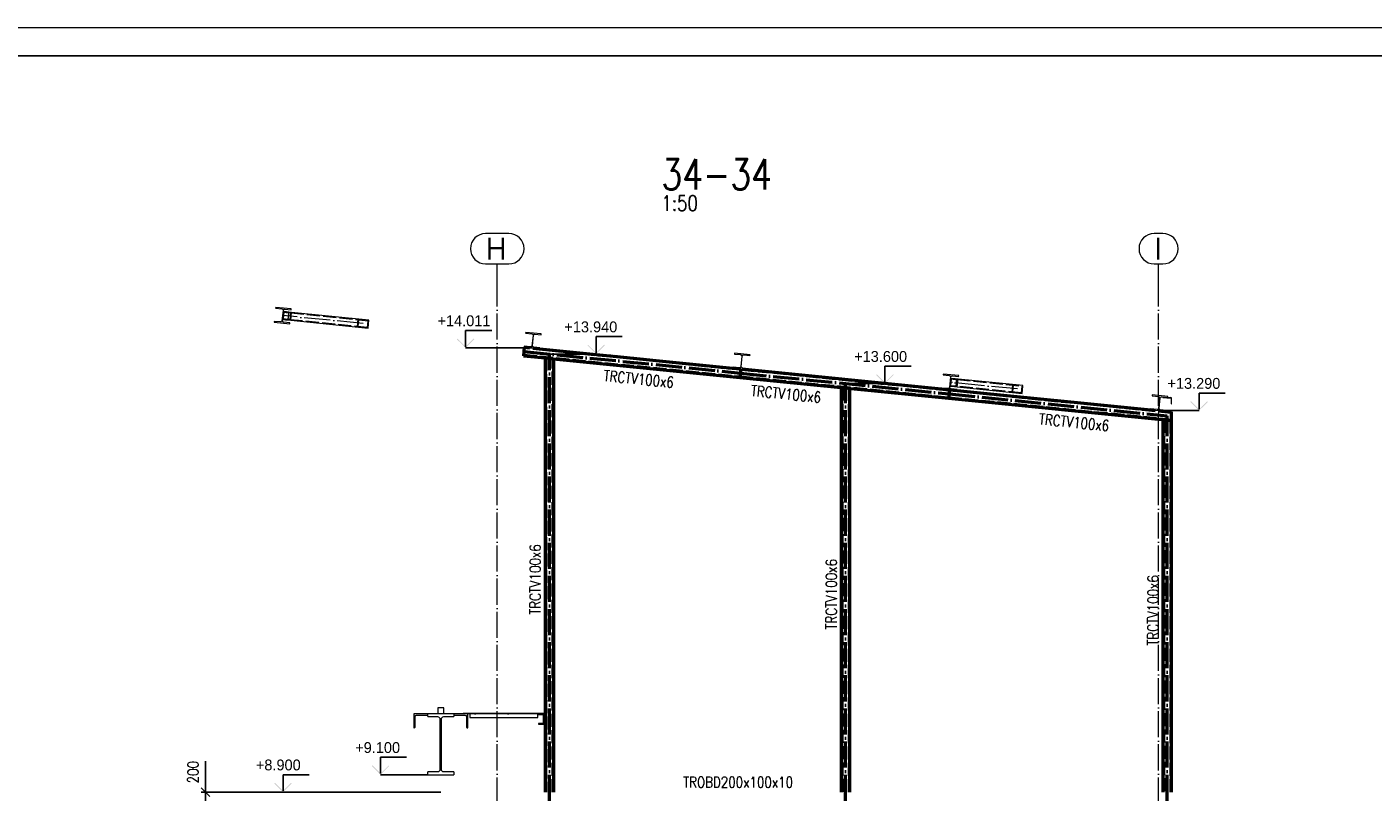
# Paper-space layout 'Layout1' of a CAD drawing. Extents: x -2 to 1380, y -36 to 422.
# Tile 17 of 54: x 331 to 641, y 244 to 420. Entities that reach past the tile are written whole.
import ezdxf
from ezdxf.enums import TextEntityAlignment as Align

# ---------------------------------------------------------------- set-up
doc = ezdxf.new("R2010")
doc.units = 0
for name, pattern in [('ACAD_ISO02W100', [15, 12, -3]), ('ACAD_ISO04W100', [30.5, 24, -3, 0.5, -3]), ('HP_01_CER_B', [8, 5, -1, 1, -1])]:
    doc.linetypes.add(name, pattern=pattern)
doc.layers.get('0').update_dxf_attribs({"linetype": 'CONTINUOUS'})
doc.layers.get('DEFPOINTS').update_dxf_attribs({"color": 132, "linetype": 'CONTINUOUS'})
doc.layers.add('AS_INS_ON', color=7, linetype='CONTINUOUS')
doc.layers.add('RAMECEK_HP', color=251, linetype='CONTINUOUS')
for name, color, linetype, lineweight in [('SS_1.ET-HALA_TaO-JD', 9, 'CONTINUOUS', 13), ('SS_1.ET-HALA_TaO-JD-LAVKA', 9, 'CONTINUOUS', 13), ('SS_1.ET-HALA_TaO-JD-LAVKA-PLECH', 9, 'CONTINUOUS', 13), ('SS_1.ET-HALA_TaO-JD-LAVKA-PLECH-VYZTUHA', 9, 'CONTINUOUS', 13), ('SS_1.ET-HALA_TaO-KCE_OPLASTENI', 9, 'CONTINUOUS', 13), ('SS_1.ET-HALA_TaO-PRISTAVBA-VAZNICE', 9, 'CONTINUOUS', 13), ('SS_1.ET-HALA_TaO-PRISTAVBA-ZTUZENI_STRESNI', 9, 'CONTINUOUS', 13), ('SS_1.ET-HALA_TaO-RASTR', 7, 'HP_01_CER_B', 13), ('SS_1.ET-HALA_TaO-VAZNICE', 9, 'CONTINUOUS', 13), ('SS_1.ET-HALA_TaO-ZTUZENI_STRESNI', 9, 'CONTINUOUS', 13), ('SS_2.ET-HALA_TaO-PRISTAVBA-VNITRNI_KCE', 190, 'CONTINUOUS', 50), ('SS_KOTY', 3, 'CONTINUOUS', 25), ('SS_NADPIS_7', 6, 'CONTINUOUS', 70), ('SS_POPIS_PROFILU', 13, 'CONTINUOUS', 25)]:
    doc.layers.add(name, color=color, linetype=linetype, lineweight=lineweight)
doc.styles.add('ROMANS', font='romans.shx', dxfattribs={"width": 0.8})
doc.styles.add('romans.shx', font='romans.shx', dxfattribs={"height": 5})
doc.dimstyles.new('A-1_(2.5)_50AS', dxfattribs={"dimtxt": 2.5, "dimasz": 2, "dimexe": 1, "dimexo": 2, "dimgap": 0, "dimtad": 0, "dimdec": 1, "dimlfac": 50, "dimrnd": 1, "dimtxsty": 'ROMANS', "dimblk1": 'OBLIQUE', "dimblk2": 'OBLIQUE', "dimsah": 1, "dimcen": 2, "dimclrd": 256, "dimclre": 256, "dimclrt": 256, "dimadec": 1, "dimazin": 2, "dimtfac": 0.714286, "dimtdec": 1, "dimtmove": 0, "dimatfit": 3, "dimldrblk": 'OPEN', "dimfxl": 1, "dimtvp": 1.142857, "dimtfill": 1, "dimtolj": 1, "dimlwd": -1, "dimlwe": -1, "dimarcsym": 0})

# ---------------------------------------------------------------- blocks, each defined once
blk = doc.blocks.new('*U6')
at = {"layer": 'RAMECEK_HP', "lineweight": 35, "const_width": 0.35}
for points in [[(0, 420), (0, 0), (1188, 0), (1188, 420)], [(6.5, 413.5), (6.5, 6.5), (1181.5, 6.5), (1181.5, 413.5)]]:
    blk.add_lwpolyline(points, close=True, dxfattribs=at)
at = {"layer": 'DEFPOINTS', "style": 'ROMANS', "width": 0.8}
blk.add_attdef('TISK', text='', height=10, dxfattribs=at).set_placement((1188, -33), align=Align.RIGHT)
blk = doc.blocks.new('_Oblique')
at = {"color": 0, "linetype": 'ByBlock', "lineweight": -2}
blk.add_line((-0.5, -0.5), (0.5, 0.5), dxfattribs=at)
blk = doc.blocks.new('*D44')
at = {"layer": 'DEFPOINTS', "color": 0, "transparency": 16777216}
for p in [(372.43, 244.09), (428.53, 244.09, -268691.9), (428.53, 240.09, -268691.9)]:
    blk.add_point(p, dxfattribs=at)
at = {"layer": 'SS_KOTY', "transparency": 16777216}
for p, q in [((372.43, 244.09), (372.43, 251.24)), ((426.53, 244.09), (371.43, 244.09)), ((372.43, 240.09), (372.43, 244.09)), ((426.53, 240.09), (371.43, 240.09))]:
    blk.add_line(p, q, dxfattribs=at)
at = {"layer": 'SS_KOTY', "transparency": 16777216, "xscale": 2, "yscale": 2, "zscale": 2}
for p, rotation in [((372.43, 244.09), 90), ((372.43, 240.09), 270)]:
    blk.add_blockref('_Oblique', p, dxfattribs=dict(at, rotation=rotation))
at = {"layer": 'SS_KOTY', "transparency": 16777216, "insert": (369.57, 248.67), "char_height": 2.5, "attachment_point": 5, "rotation": 90, "style": 'ROMANS', "bg_fill": 3, "box_fill_scale": 1.1, "bg_fill_color": 256, "bg_fill_true_color": 13158600, "bg_fill_transparency": 0}
blk.add_mtext('\\A1;200', dxfattribs=at)
blk = doc.blocks.new('_OPEN')
at = {"color": 0, "linetype": 'ByBlock'}
for p, q in [((-1, 0.17), (0, 0)), ((0, 0), (-1, -0.17)), ((0, 0), (-1, 0))]:
    blk.add_line(p, q, dxfattribs=at)

psp = doc.layouts.get("Layout1")

# ---------------------------------------------------------------- hatches: boundary and pattern name
at = {"layer": 'AS_INS_ON'}
for points in [[(430.3933, 348.4454), (430.2519, 348.3039), (432.2519, 346.3039), (434.2519, 348.3039), (434.1104, 348.4454), (432.2519, 346.5868)], [(460.3996, 347.0404), (460.2582, 346.8989), (462.2582, 344.8989), (464.2582, 346.8989), (464.1168, 347.0404), (462.2582, 345.1818)], [(526.8406, 340.2304), (526.6992, 340.0889), (528.6992, 338.0889), (530.6992, 340.0889), (530.5578, 340.2304), (528.6992, 338.3718)], [(599.0962, 334.0354), (598.9548, 333.8939), (600.9548, 331.8939), (602.9548, 333.8939), (602.8133, 334.0354), (600.9548, 332.1768)]]:
    psp.add_hatch(color=3, dxfattribs=at).paths.add_polyline_path(points)

# ---------------------------------------------------------------- linework, layer by layer
at = {"layer": 'AS_INS_ON', "color": 3}
for p, q in [((438.2519, 350.3039, -268681.5), (432.2519, 350.3039, -268681.5)), ((432.2519, 350.3039, -268681.5), (432.2519, 346.5868, -268681.5)), ((468.2582, 348.8989, -268692.9), (462.2582, 348.8989, -268692.9)), ((462.2582, 348.8989, -268692.9), (462.2582, 345.1818, -268692.9)), ((432.2519, 346.3039), (447.5307, 346.3039)), ((462.2582, 344.8989), (451.5308, 344.8989)), ((534.6992, 342.0889, -268692.9), (528.6992, 342.0889, -268692.9)), ((528.6992, 342.0889, -268692.9), (528.6992, 338.3718, -268692.9)), ((528.6992, 338.0889), (519.6308, 338.0889)), ((606.9548, 335.8939, -268681.5), (600.9548, 335.8939, -268681.5)), ((600.9548, 335.8939, -268681.5), (600.9548, 332.1768, -268681.5)), ((600.9548, 331.8939), (591.6308, 331.8939))]:
    psp.add_line(p, q, dxfattribs=at)
at = {"layer": 'SS_1.ET-HALA_TaO-JD', "color": 5, "linetype": 'Continuous', "ltscale": 0.25}
for p, q in [((427.2308, 263.4939), (425.8308, 263.4939)), ((425.8308, 263.4939), (425.8308, 262.0939)), ((427.2308, 262.0939), (427.2308, 263.4939)), ((423.5308, 262.0939), (420.3308, 262.0939)), ((420.3308, 262.0939), (420.3308, 258.8939)), ((420.6308, 259.0639), (420.6308, 261.4539)), ((420.9708, 261.7939), (423.3608, 261.7939)), ((425.8308, 262.0939), (423.5308, 262.0939)), ((423.5308, 261.4539), (423.5308, 262.0939)), ((423.5308, 261.4539), (425.8208, 261.4539)), ((427.2308, 262.0939), (425.8308, 262.0939)), ((429.5308, 262.0939), (427.2308, 262.0939)), ((427.2408, 261.4539), (429.5308, 261.4539)), ((432.7308, 262.0939), (429.5308, 262.0939)), ((429.5308, 262.0939), (429.5308, 261.4539)), ((429.7008, 261.7939), (432.0908, 261.7939)), ((432.4308, 261.4539), (432.4308, 259.0639)), ((432.7308, 258.8939), (432.7308, 262.0939)), ((420.3308, 258.8939), (420.4608, 258.8939)), ((432.6008, 258.8939), (432.7308, 258.8939))]:
    psp.add_line(p, q, dxfattribs=at)
at = {"layer": 'SS_1.ET-HALA_TaO-JD', "color": 5, "linetype": 'Continuous', "ltscale": 0.25, "extrusion": (-3.7494e-33, 6.12323e-17, -1)}
for centre, radius, start, end in [((-420.9708, 261.4539), 0.34, 0, 90), ((-425.8208, 260.9139), 0.54, 90, 180), ((-427.2408, 260.9139), 0.54, 0, 90)]:
    psp.add_arc(centre, radius, start, end, dxfattribs=at)
at = {"layer": 'SS_1.ET-HALA_TaO-JD', "color": 5, "linetype": 'Continuous', "ltscale": 0.25}
for centre, start, end in [((423.3608, 261.9639), 270, 0), ((429.7008, 261.9639), 180, 270), ((420.4608, 259.0639), 270, 0), ((432.6008, 259.0639), 180, 270)]:
    psp.add_arc(centre, 0.17, start, end, dxfattribs=at)
at = {"layer": 'SS_1.ET-HALA_TaO-JD', "color": 5, "linetype": 'Continuous', "ltscale": 0.25, "extrusion": (1.41826e-12, 3.42404e-12, -1)}
psp.add_arc((-432.0908, 261.4539, 0), 0.34, 90, 180, dxfattribs=at)
at = {"layer": 'SS_1.ET-HALA_TaO-JD-LAVKA', "color": 5, "linetype": 'Continuous', "ltscale": 0.25}
for p, q in [((449.0308, 262.0939), (449.0308, 261.9339)), ((449.0308, 261.9339), (449.8908, 261.9339)), ((450.1308, 261.6939), (450.1308, 260.0939)), ((450.2308, 259.6939), (450.2308, 262.0939)), ((449.8908, 259.8539), (449.0308, 259.8539)), ((449.0308, 259.8539), (449.0308, 259.6939)), ((449.0308, 259.6939), (450.2308, 259.6939))]:
    psp.add_line(p, q, dxfattribs=at)
at = {"layer": 'SS_1.ET-HALA_TaO-JD-LAVKA', "color": 5, "linetype": 'Continuous', "ltscale": 0.25, "extrusion": (-3.7494e-33, 6.12323e-17, -1)}
psp.add_arc((-449.8908, 261.6939), 0.24, 90, 180, dxfattribs=at)
at = {"layer": 'SS_1.ET-HALA_TaO-JD-LAVKA', "color": 5, "linetype": 'Continuous', "ltscale": 0.25, "extrusion": (2.0092e-12, -4.85058e-12, -1)}
psp.add_arc((-449.8908, 260.0939), 0.24, 180, 270, dxfattribs=at)
at = {"layer": 'SS_1.ET-HALA_TaO-JD-LAVKA-PLECH', "color": 5, "linetype": 'Continuous', "ltscale": 0.25}
for p, q in [((450.2308, 262.1939), (431.7308, 262.1939)), ((431.7308, 262.1939), (431.7308, 262.0939)), ((450.2308, 262.0939), (432.7308, 262.0939)), ((450.2308, 262.0939), (450.2308, 262.1939))]:
    psp.add_line(p, q, dxfattribs=at)
at = {"layer": 'SS_1.ET-HALA_TaO-JD-LAVKA-PLECH-VYZTUHA', "color": 5, "linetype": 'Continuous', "ltscale": 0.25}
for p, q in [((433.2308, 262.0939), (433.2308, 261.2939)), ((433.2308, 261.2939), (448.8308, 261.2939)), ((448.8308, 261.2939), (448.8308, 262.0939))]:
    psp.add_line(p, q, dxfattribs=at)
at = {"layer": 'SS_1.ET-HALA_TaO-JD-LAVKA-PLECH-VYZTUHA', "color": 9, "linetype": 'ACAD_ISO04W100', "ltscale": 0.25}
psp.add_line((448.8308, 262.0939), (433.2308, 262.0939), dxfattribs=at)
at = {"layer": 'SS_1.ET-HALA_TaO-KCE_OPLASTENI', "color": 5, "linetype": 'Continuous', "ltscale": 0.25}
for p, q in [((592.6407, 335.0391), (592.6288, 334.9196)), ((592.6288, 334.9196), (594.4387, 334.7387)), ((593.7432, 334.9288), (594.4507, 334.8581)), ((594.5108, 334.659), (594.5108, 333.44)), ((594.6308, 333.44), (594.6308, 334.659)), ((594.5108, 333.44), (594.6308, 333.44))]:
    psp.add_line(p, q, dxfattribs=at)
at = {"layer": 'SS_1.ET-HALA_TaO-KCE_OPLASTENI', "color": 5, "linetype": 'Continuous', "ltscale": 0.25, "extrusion": (-3.7494e-33, 6.12323e-17, -1)}
psp.add_arc((-594.4308, 334.659), 0.08, 95.710593, 180, dxfattribs=at)
at = {"layer": 'SS_1.ET-HALA_TaO-KCE_OPLASTENI', "color": 5, "linetype": 'Continuous', "ltscale": 0.25}
psp.add_arc((594.4308, 334.659), 0.2, 0, 84.289407, dxfattribs=at)
at = {"layer": 'SS_1.ET-HALA_TaO-PRISTAVBA-VAZNICE', "color": 5, "linetype": 'Continuous', "ltscale": 0.25}
for p, q in [((494.08, 345.0861), (494.0611, 344.897)), ((494.0611, 344.897), (495.494, 344.7537)), ((497.6621, 344.7279), (494.08, 345.0861)), ((495.7626, 344.4254), (495.5198, 341.9975)), ((495.6392, 341.9855), (495.882, 344.4134)), ((496.2104, 344.6821), (497.6432, 344.5388)), ((497.6432, 344.5388), (497.6621, 344.7279)), ((493.7586, 341.8721), (493.7397, 341.683)), ((493.7397, 341.683), (497.3218, 341.3248)), ((495.1915, 341.7288), (493.7586, 341.8721)), ((497.3407, 341.5139), (495.9079, 341.6572)), ((497.3218, 341.3248), (497.3407, 341.5139)), ((542.08, 340.2861), (542.0611, 340.097)), ((542.0611, 340.097), (543.494, 339.9537)), ((545.6621, 339.9279), (542.08, 340.2861)), ((543.7626, 339.6254), (543.5198, 337.1975)), ((543.6392, 337.1855), (543.882, 339.6134)), ((544.2104, 339.8821), (545.6432, 339.7388)), ((545.6432, 339.7388), (545.6621, 339.9279)), ((541.7586, 337.0721), (541.7397, 336.883)), ((541.7397, 336.883), (545.3218, 336.5248)), ((543.1915, 336.9288), (541.7586, 337.0721)), ((545.3407, 336.7139), (543.9079, 336.8572)), ((545.3218, 336.5248), (545.3407, 336.7139)), ((590.18, 335.4761), (590.1611, 335.287)), ((590.1611, 335.287), (591.594, 335.1437)), ((593.7621, 335.1179), (590.18, 335.4761)), ((591.8626, 334.8154), (591.6198, 332.3875)), ((591.7392, 332.3755), (591.982, 334.8034)), ((592.3104, 335.0721), (593.7432, 334.9288)), ((593.7432, 334.9288), (593.7621, 335.1179)), ((589.8586, 332.2621), (589.8397, 332.073)), ((589.8397, 332.073), (593.4218, 331.7148)), ((591.2915, 332.1188), (589.8586, 332.2621)), ((593.4407, 331.9039), (592.0079, 332.0472)), ((593.4218, 331.7148), (593.4407, 331.9039))]:
    psp.add_line(p, q, dxfattribs=at)
at = {"layer": 'SS_1.ET-HALA_TaO-PRISTAVBA-VAZNICE', "color": 5, "linetype": 'Continuous', "ltscale": 0.25, "extrusion": (1.98551e-12, 3.70138e-12, -1)}
psp.add_arc((-495.4641, 344.4552, 0), 0.3, 95.710593, 185.710593, dxfattribs=at)
at = {"layer": 'SS_1.ET-HALA_TaO-PRISTAVBA-VAZNICE', "color": 5, "linetype": 'Continuous', "ltscale": 0.25, "extrusion": (-3.70131e-12, 1.98557e-12, -1)}
psp.add_arc((-496.1805, 344.3836, 0), 0.3, 5.710593, 95.710593, dxfattribs=at)
at = {"layer": 'SS_1.ET-HALA_TaO-PRISTAVBA-VAZNICE', "color": 5, "linetype": 'Continuous', "ltscale": 0.25, "extrusion": (-1.21326e-12, 4.02125e-12, -1)}
psp.add_arc((-495.2213, 342.0273), 0.3, 185.710593, 275.710593, dxfattribs=at)
at = {"layer": 'SS_1.ET-HALA_TaO-PRISTAVBA-VAZNICE', "color": 5, "linetype": 'Continuous', "ltscale": 0.25, "extrusion": (4.02119e-12, 1.21332e-12, -1)}
psp.add_arc((-495.9377, 341.9557, 0), 0.3, 275.710593, 5.710593, dxfattribs=at)
at = {"layer": 'SS_1.ET-HALA_TaO-PRISTAVBA-VAZNICE', "color": 5, "linetype": 'Continuous', "ltscale": 0.25, "extrusion": (-1.98551e-12, -3.70125e-12, -1)}
psp.add_arc((-543.4641, 339.6552, 0), 0.3, 95.710593, 185.710593, dxfattribs=at)
at = {"layer": 'SS_1.ET-HALA_TaO-PRISTAVBA-VAZNICE', "color": 5, "linetype": 'Continuous', "ltscale": 0.25, "extrusion": (3.70131e-12, -1.98545e-12, -1)}
psp.add_arc((-544.1805, 339.5836, 0), 0.3, 5.710593, 95.710593, dxfattribs=at)
at = {"layer": 'SS_1.ET-HALA_TaO-PRISTAVBA-VAZNICE', "color": 5, "linetype": 'Continuous', "ltscale": 0.25, "extrusion": (-3.7494e-33, 6.12323e-17, -1)}
for centre, start, end in [((-543.2213, 337.2273), 185.710593, 275.710593), ((-543.9377, 337.1557), 275.710593, 5.710593), ((-591.5641, 334.8452), 95.710593, 185.710593), ((-592.2805, 334.7736), 5.710593, 95.710593), ((-591.3213, 332.4173), 185.710593, 275.710593), ((-592.0377, 332.3457), 275.710593, 5.710593)]:
    psp.add_arc(centre, 0.3, start, end, dxfattribs=at)
at = {"layer": 'SS_1.ET-HALA_TaO-PRISTAVBA-ZTUZENI_STRESNI', "color": 5, "linetype": 'Continuous', "ltscale": 0.25}
for p, q in [((543.6711, 337.5039), (544.6703, 337.404)), ((543.9312, 339.1663), (543.776, 337.6141)), ((544.8509, 337.5066), (543.776, 337.6141)), ((543.8502, 339.295), (543.8382, 339.1756)), ((544.8494, 339.1951), (543.8502, 339.295)), ((543.9312, 339.1663), (544.8374, 339.0757)), ((544.6822, 337.5234), (544.6703, 337.404)), ((545.1812, 337.4735), (544.6822, 337.5234)), ((544.8494, 339.1951), (544.8374, 339.0757)), ((544.8374, 339.0757), (545.3364, 339.0258)), ((545.5017, 339.1299), (544.8494, 339.1951)), ((545.14, 339.0454), (544.9848, 337.4932)), ((545.1812, 337.4735), (545.3364, 339.0258)), ((545.3226, 337.3388), (545.5017, 339.1299)), ((560.4127, 337.6388), (545.5017, 339.1299)), ((560.2336, 335.8477), (560.4023, 337.5347)), ((560.4023, 337.5347), (560.4127, 337.6388)), ((544.6703, 337.404), (545.3226, 337.3388)), ((545.3226, 337.3388), (560.2336, 335.8477))]:
    psp.add_line(p, q, dxfattribs=at)
at = {"layer": 'SS_1.ET-HALA_TaO-PRISTAVBA-ZTUZENI_STRESNI', "color": 9, "linetype": 'ACAD_ISO04W100', "ltscale": 0.25}
for p in [(559.1731, 336.8582), (544.2621, 338.3493)]:
    psp.add_line(p, (543.7009, 338.4054), dxfattribs=at)
at = {"layer": 'SS_1.ET-HALA_TaO-PRISTAVBA-ZTUZENI_STRESNI', "color": 9, "linetype": 'ACAD_ISO02W100', "ltscale": 0.25}
for p, q in [((544.9482, 339.0646), (544.8374, 339.0757)), ((544.8509, 337.5066), (544.9848, 337.4932)), ((544.9848, 337.4932), (544.8509, 337.5066)), ((545.14, 339.0454), (544.9482, 339.0646)), ((560.0922, 335.9824), (544.9848, 337.4932)), ((544.9848, 337.4932), (545.3345, 337.4582)), ((545.0658, 337.3645), (545.2449, 339.1555)), ((545.0777, 337.4839), (545.0658, 337.3645)), ((545.4897, 339.0105), (545.14, 339.0454)), ((545.2449, 339.1555), (545.233, 339.0361)), ((545.3364, 339.0258), (560.2474, 337.5347)), ((557.9335, 336.0777), (558.1126, 337.8688)), ((558.0988, 336.1818), (558.254, 337.734)), ((560.0922, 335.9824), (560.2474, 337.5347)), ((558.0988, 336.1818), (560.0922, 335.9824))]:
    psp.add_line(p, q, dxfattribs=at)
at = {"layer": 'SS_1.ET-HALA_TaO-RASTR', "linetype": 'Continuous', "ltscale": 0.25}
for p, q in [((442.1974, 372.6351), (436.8641, 372.6351)), ((592.6308, 372.6351), (590.6308, 372.6351)), ((436.8641, 365.6351), (442.1974, 365.6351)), ((590.6308, 365.6351), (592.6308, 365.6351))]:
    psp.add_line(p, q, dxfattribs=at)
at = {"layer": 'SS_1.ET-HALA_TaO-RASTR', "linetype": 'ACAD_ISO04W100', "ltscale": 0.25}
for p, q in [((439.5308, 360.6351), (439.5308, 365.6351)), ((591.6308, 360.6351), (591.6308, 365.6351)), ((439.5308, 66.0939), (439.5308, 360.6361)), ((439.5308, 360.6361), (439.5308, 360.6351)), ((591.6308, 66.0939), (591.6308, 360.6361)), ((591.6308, 360.6361), (591.6308, 360.6351))]:
    psp.add_line(p, q, dxfattribs=at)
at = {"layer": 'SS_1.ET-HALA_TaO-RASTR', "linetype": 'Continuous', "ltscale": 0.25}
for centre, start, end in [((436.8641, 369.1351), 90, 270), ((442.1974, 369.1351), 270, 90), ((590.6308, 369.1351), 90, 270), ((592.6308, 369.1351), 270, 90)]:
    psp.add_arc(centre, 3.5, start, end, dxfattribs=at)
at = {"layer": 'SS_1.ET-HALA_TaO-VAZNICE', "color": 5, "linetype": 'Continuous', "ltscale": 0.25}
for p, q in [((388.58, 355.6361), (388.5611, 355.447)), ((388.5611, 355.447), (389.994, 355.3037)), ((392.1621, 355.2779), (388.58, 355.6361)), ((390.2626, 354.9754), (390.0198, 352.5475)), ((390.1392, 352.5355), (390.382, 354.9634)), ((390.7104, 355.2321), (392.1432, 355.0888)), ((392.1432, 355.0888), (392.1621, 355.2779)), ((388.2586, 352.4221), (388.2397, 352.233)), ((388.2397, 352.233), (391.8218, 351.8748)), ((389.6915, 352.2788), (388.2586, 352.4221)), ((391.8407, 352.0639), (390.4079, 352.2072)), ((391.8218, 351.8748), (391.8407, 352.0639)), ((446.08, 349.8861), (446.0611, 349.697)), ((449.6621, 349.5279), (446.08, 349.8861)), ((446.0611, 349.697), (447.494, 349.5537)), ((447.7626, 349.2254), (447.5198, 346.7975)), ((447.6392, 346.7855), (447.882, 349.2134)), ((448.2104, 349.4821), (449.6432, 349.3388)), ((449.6432, 349.3388), (449.6621, 349.5279)), ((445.7586, 346.6721), (445.7397, 346.483)), ((445.7397, 346.483), (449.3218, 346.1248)), ((447.1915, 346.5288), (445.7586, 346.6721)), ((449.3407, 346.3139), (447.9079, 346.4572)), ((449.3218, 346.1248), (449.3407, 346.3139))]:
    psp.add_line(p, q, dxfattribs=at)
at = {"layer": 'SS_1.ET-HALA_TaO-VAZNICE', "color": 5, "linetype": 'Continuous', "ltscale": 0.25, "extrusion": (-1.98551e-12, -3.70125e-12, -1)}
psp.add_arc((-389.9641, 355.0052, 0), 0.3, 95.710593, 185.710593, dxfattribs=at)
at = {"layer": 'SS_1.ET-HALA_TaO-VAZNICE', "color": 5, "linetype": 'Continuous', "ltscale": 0.25, "extrusion": (3.70131e-12, -1.98545e-12, -1)}
psp.add_arc((-390.6805, 354.9336), 0.3, 5.710593, 95.710593, dxfattribs=at)
at = {"layer": 'SS_1.ET-HALA_TaO-VAZNICE', "color": 5, "linetype": 'Continuous', "ltscale": 0.25, "extrusion": (1.21326e-12, -4.02113e-12, -1)}
psp.add_arc((-389.7213, 352.5773), 0.3, 185.710593, 275.710593, dxfattribs=at)
at = {"layer": 'SS_1.ET-HALA_TaO-VAZNICE', "color": 5, "linetype": 'Continuous', "ltscale": 0.25, "extrusion": (-4.02119e-12, -1.2132e-12, -1)}
psp.add_arc((-390.4377, 352.5057, 0), 0.3, 275.710593, 5.710593, dxfattribs=at)
at = {"layer": 'SS_1.ET-HALA_TaO-VAZNICE', "color": 5, "linetype": 'Continuous', "ltscale": 0.25, "extrusion": (-1.21326e-12, 4.02125e-12, -1)}
psp.add_arc((-447.2213, 346.8273), 0.3, 185.710593, 275.710593, dxfattribs=at)
at = {"layer": 'SS_1.ET-HALA_TaO-VAZNICE', "color": 5, "linetype": 'Continuous', "ltscale": 0.25, "extrusion": (1.98551e-12, 3.70138e-12, -1)}
psp.add_arc((-447.4641, 349.2552, 0), 0.3, 95.710593, 185.710593, dxfattribs=at)
at = {"layer": 'SS_1.ET-HALA_TaO-VAZNICE', "color": 5, "linetype": 'Continuous', "ltscale": 0.25, "extrusion": (4.02119e-12, 1.21332e-12, -1)}
psp.add_arc((-447.9377, 346.7557, 0), 0.3, 275.710593, 5.710593, dxfattribs=at)
at = {"layer": 'SS_1.ET-HALA_TaO-VAZNICE', "color": 5, "linetype": 'Continuous', "ltscale": 0.25, "extrusion": (-3.70131e-12, 1.98557e-12, -1)}
psp.add_arc((-448.1805, 349.1836), 0.3, 5.710593, 95.710593, dxfattribs=at)
at = {"layer": 'SS_1.ET-HALA_TaO-ZTUZENI_STRESNI', "color": 5, "linetype": 'Continuous', "ltscale": 0.25}
for p, q in [((390.3502, 354.645), (390.1711, 352.8539)), ((390.4243, 354.517), (390.269, 352.9647)), ((390.8646, 352.9052), (390.269, 352.9647)), ((391.0318, 354.5769), (390.3502, 354.645)), ((390.4243, 354.517), (391.0198, 354.4574)), ((391.0318, 354.5769), (391.0198, 354.4574)), ((391.0198, 354.4574), (392.0269, 354.3567)), ((392.2046, 354.4596), (391.0318, 354.5769)), ((391.5423, 354.4052), (391.3871, 352.8529)), ((391.8717, 352.8045), (392.0269, 354.3567)), ((392.0255, 352.6685), (392.2046, 354.4596)), ((410.0296, 352.6771), (392.2046, 354.4596)), ((390.1711, 352.8539), (390.8527, 352.7858)), ((390.8646, 352.9052), (390.8527, 352.7858)), ((390.8527, 352.7858), (392.0255, 352.6685)), ((391.8717, 352.8045), (390.8646, 352.9052)), ((392.0255, 352.6685), (409.8505, 350.886)), ((409.8505, 350.886), (410.0296, 352.6771))]:
    psp.add_line(p, q, dxfattribs=at)
at = {"layer": 'SS_1.ET-HALA_TaO-ZTUZENI_STRESNI', "color": 9, "linetype": 'ACAD_ISO04W100', "ltscale": 0.25}
for p in [(408.6968, 351.9059), (390.8718, 353.6884)]:
    psp.add_line(p, (390.2009, 353.7554), dxfattribs=at)
at = {"layer": 'SS_1.ET-HALA_TaO-ZTUZENI_STRESNI', "color": 9, "linetype": 'ACAD_ISO02W100', "ltscale": 0.25}
for p, q in [((391.4611, 352.7249), (391.6402, 354.516)), ((391.6402, 354.516), (391.6283, 354.3966)), ((392.0269, 354.3567), (409.8519, 352.5742)), ((391.3172, 352.8599), (391.3871, 352.8529)), ((391.3871, 352.8529), (392.0375, 352.7879)), ((391.4731, 352.8443), (391.4611, 352.7249)), ((409.6967, 351.022), (391.8717, 352.8045)), ((407.3639, 351.1347), (407.543, 352.9257)), ((407.5416, 351.2375), (407.6968, 352.7898)), ((409.6967, 351.022), (409.8519, 352.5742))]:
    psp.add_line(p, q, dxfattribs=at)
at = {"layer": 'SS_2.ET-HALA_TaO-PRISTAVBA-VNITRNI_KCE', "color": 1, "linetype": 'Continuous', "ltscale": 0.25}
for p, q in [((445.7397, 346.483), (445.5407, 344.493)), ((445.5407, 344.493), (450.5308, 343.994)), ((449.3218, 346.1248), (493.7397, 341.683)), ((450.5308, 343.9939), (452.4108, 343.8059)), ((450.5308, 343.9939), (450.5308, 244.094)), ((452.4108, 343.806), (495.3318, 339.5139)), ((452.5308, 244.094), (452.5308, 343.7939)), ((495.5308, 341.5039), (495.3318, 339.5139)), ((497.3218, 341.3248), (541.7397, 336.883)), ((495.3318, 339.5139), (543.3318, 334.7139)), ((518.6308, 337.1839), (518.6308, 244.094)), ((520.6308, 336.9839), (520.5108, 336.9959)), ((520.6308, 244.094), (520.6308, 336.9839)), ((543.5308, 336.7039), (543.3318, 334.7139)), ((543.3318, 334.7139), (594.6307, 329.584)), ((545.3218, 336.5248), (589.8397, 332.073)), ((593.4218, 331.7148), (594.6307, 331.5939)), ((594.6308, 329.584), (594.6308, 331.5939)), ((592.6308, 329.7839), (592.6308, 244.094)), ((594.6308, 329.5839), (594.5108, 329.5959)), ((594.6308, 244.094), (594.6308, 329.5839))]:
    psp.add_line(p, q, dxfattribs=at)
at = {"layer": 'SS_2.ET-HALA_TaO-PRISTAVBA-VNITRNI_KCE', "color": 3, "linetype": 'ACAD_ISO02W100', "ltscale": 0.25}
for p, q in [((445.5526, 344.6124), (495.3437, 339.6333)), ((495.5188, 341.3845), (445.7278, 346.3636)), ((450.6508, 343.9819), (450.6508, 244.094)), ((452.4108, 244.094), (452.4108, 343.8059)), ((543.5188, 336.5845), (495.5188, 341.3845)), ((495.3437, 339.6333), (543.3437, 334.8333)), ((520.5108, 336.9959), (518.6308, 337.1839)), ((518.7508, 337.1719), (518.7508, 244.094)), ((520.5108, 244.094), (520.5108, 336.9959)), ((543.3437, 334.8333), (594.6307, 329.7046)), ((594.6307, 331.4733), (543.5188, 336.5845)), ((594.6308, 329.5839), (592.6308, 329.7839)), ((592.7508, 329.7719), (592.7508, 244.094)), ((594.5108, 244.094), (594.5108, 329.5959))]:
    psp.add_line(p, q, dxfattribs=at)
at = {"layer": 'SS_2.ET-HALA_TaO-PRISTAVBA-VNITRNI_KCE', "color": 7, "linetype": 'ACAD_ISO04W100', "ltscale": 0.25}
for p, q in [((445.6402, 345.488), (495.4313, 340.5089)), ((451.5308, 242.0939), (451.5308, 344.8989)), ((495.4313, 340.5089), (543.4313, 335.7089)), ((519.6308, 242.0939), (519.6308, 338.0889)), ((543.4313, 335.7089), (593.6308, 330.6889)), ((593.6308, 242.0939), (593.6308, 330.6889))]:
    psp.add_line(p, q, dxfattribs=at)

# ---------------------------------------------------------------- block references
at = {"layer": 'RAMECEK_HP'}
psp.add_blockref('*U6', (0, 0), dxfattribs=at)

# ---------------------------------------------------------------- texts
at = {"layer": 'AS_INS_ON', "color": 3}
for s, p in [('+14.011', (425.7933, 351.3039)), ('+13.940', (454.9662, 349.8989)), ('+13.600', (521.6156, 343.0889)), ('+13.290', (593.6628, 336.8939))]:
    psp.add_text(s, height=2.5, dxfattribs=at).set_placement(p)
at = {"layer": 'SS_1.ET-HALA_TaO-RASTR', "color": 7, "style": 'romans.shx'}
for s, p in [('H', (436.9213, 366.6351)), ('I', (590.6879, 366.6351))]:
    psp.add_text(s, height=5, dxfattribs=at).set_placement(p)
at = {"layer": 'SS_NADPIS_7', "color": 6, "style": 'romans.shx', "width": 0.8}
psp.add_text('34-34', height=7, dxfattribs=at).set_placement((477.2821, 382.765))
at = {"layer": 'SS_NADPIS_7', "color": 2, "style": 'romans.shx', "width": 0.8}
psp.add_text('1:50', height=3.5, dxfattribs=at).set_placement((477.2747, 377.865))
at = {"layer": 'SS_POPIS_PROFILU', "color": 13, "style": 'romans.shx', "width": 0.8}
for rotation, p in [(354.289407, (463.8934, 338.7261)), (354.289407, (497.7526, 335.2839)), (354.289407, (564.0158, 328.7488)), (90, (449.5098, 284.9283)), (90, (517.6098, 281.5233)), (90, (591.6098, 277.8233))]:
    psp.add_text('TRCTV100x6', height=2.5, rotation=rotation, dxfattribs=at).set_placement(p)
psp.add_text('TROBD200x100x10', height=2.5, dxfattribs=at).set_placement((482.2845, 245.1149))

# ---------------------------------------------------------------- next in the draw order: dimensions: what is measured, and where the dimension line sits
at = {"layer": 'SS_KOTY'}
dim = psp.add_linear_dim(base=(372.4318, 244.0939), p1=(428.5308, 240.0939, -268691.9), p2=(428.5308, 244.0939, -268691.9), angle=90, dimstyle='A-1_(2.5)_50AS', override={"dimtmove": 0}, dxfattribs=at)
dim.commit()
dim.dimension.update_dxf_attribs({"geometry": '*D44', "text_midpoint": (369.5746, 248.6654)})

# ---------------------------------------------------------------- next in the draw order: hatches: boundary and pattern name
at = {"layer": 'AS_INS_ON'}
for color, points in [(9, [(410.8382, 250.2354), (410.6968, 250.0939), (412.6968, 248.0939), (414.6968, 250.0939), (414.5554, 250.2354), (412.6968, 248.3768)]), (3, [(388.405, 246.2354), (388.2636, 246.0939), (390.2636, 244.0939), (392.2636, 246.0939), (392.1221, 246.2354), (390.2636, 244.3768)])]:
    psp.add_hatch(color=color, dxfattribs=at).paths.add_polyline_path(points)

# ---------------------------------------------------------------- next in the draw order: linework, layer by layer
at = {"layer": 'AS_INS_ON', "color": 9}
for p, q in [((418.6968, 252.0939, -268681.5), (412.6968, 252.0939, -268681.5)), ((412.6968, 252.0939, -268681.5), (412.6968, 248.3768, -268681.5)), ((412.6968, 248.0939), (423.5307, 248.0939))]:
    psp.add_line(p, q, dxfattribs=at)
at = {"layer": 'AS_INS_ON', "color": 3}
for p, q in [((396.2636, 248.0939, -268691.9), (390.2636, 248.0939, -268691.9)), ((390.2636, 248.0939, -268691.9), (390.2636, 244.3768, -268691.9))]:
    psp.add_line(p, q, dxfattribs=at)
at = {"layer": 'SS_1.ET-HALA_TaO-JD', "color": 5, "linetype": 'Continuous', "ltscale": 0.25}
for p, q in [((426.3608, 260.9139), (426.3608, 249.2739)), ((426.7008, 249.2739), (426.7008, 260.9139)), ((425.8208, 248.7339), (423.5308, 248.7339)), ((423.5308, 248.0939), (423.5308, 248.7339)), ((423.5308, 248.0939), (429.5308, 248.0939)), ((429.5308, 248.7339), (427.2408, 248.7339)), ((429.5308, 248.7339), (429.5308, 248.0939))]:
    psp.add_line(p, q, dxfattribs=at)
at = {"layer": 'SS_1.ET-HALA_TaO-JD', "color": 5, "linetype": 'Continuous', "ltscale": 0.25, "extrusion": (-3.7494e-33, 6.12323e-17, -1)}
for centre, start, end in [((-425.8208, 249.2739), 180, 270), ((-427.2408, 249.2739), 270, 0)]:
    psp.add_arc(centre, 0.54, start, end, dxfattribs=at)

# ---------------------------------------------------------------- next in the draw order: texts
at = {"layer": 'AS_INS_ON', "color": 9}
psp.add_text('+9.100', height=2.5, dxfattribs=at).set_placement((406.8632, 253.0939))
at = {"layer": 'AS_INS_ON', "color": 3}
psp.add_text('+8.900', height=2.5, dxfattribs=at).set_placement((384.0133, 249.0939))

doc.saveas('drawing.dxf')
